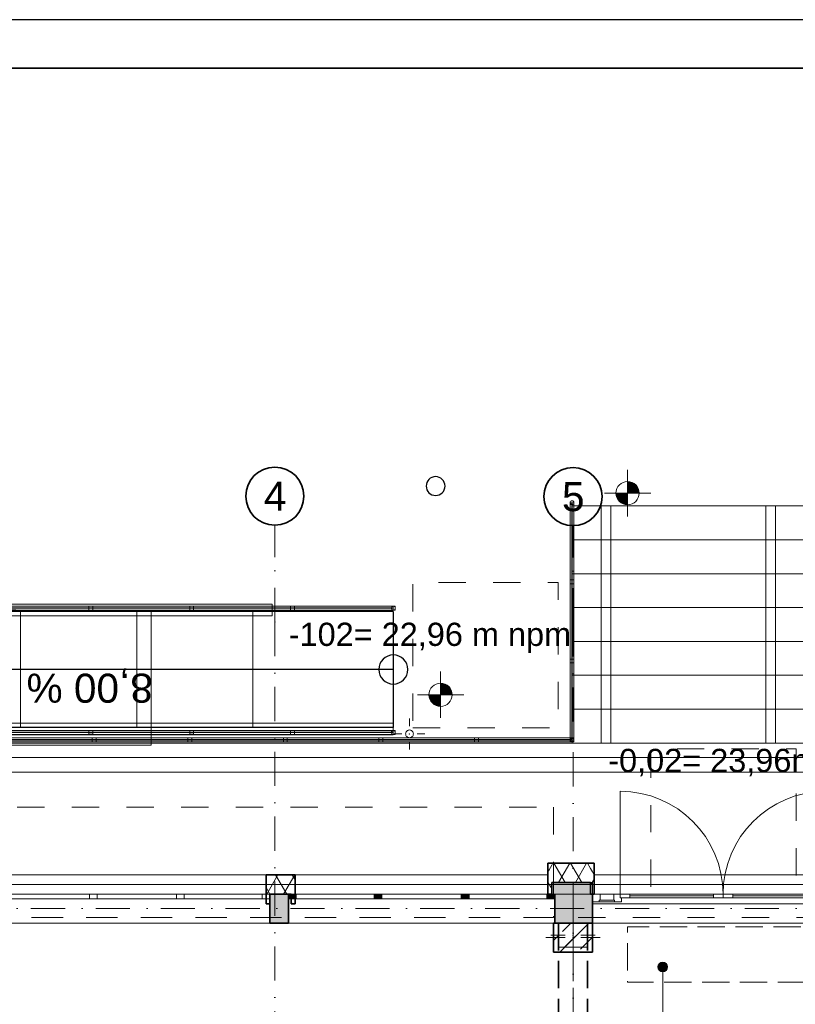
# Model space of a CAD drawing. Header units: millimetres. Extents: x 82175 to 237000, y 24756 to 471700.
# Tile 207 of 256: x 107655 to 115666, y 385392 to 395564. Entities that reach past the tile are written whole.
import ezdxf

# ---------------------------------------------------------------- set-up
doc = ezdxf.new("R2010")
doc.units = ezdxf.units.MM
for name, pattern in [('Krawędzie ukryte', [3.912222, 2.822222, -1.09]), ('Kropki i Kreski', [6.702778, 3.527778, -1.763889, 0, -1.411111]), ('Przerywana', [5.644444, 2.822222, -2.822222])]:
    doc.linetypes.add(name, pattern=pattern)
for name, color, linetype in [('- A - ocieplenie', 8, 'Continuous'), ('2D - Ogólne', 8, 'Continuous'), ('2D - Rysunki i Obrazki', 8, 'Continuous'), ('balustrada', 8, 'Continuous'), ('CP_LINENORM', 253, 'Continuous'), ('Drzwi Archicad', 8, 'Continuous'), ('Instalacje - Wod_Kan', 8, 'Continuous'), ('Konstrukcja - Belki', 8, 'Continuous'), ('Konstrukcja - Siatka mod', 8, 'Continuous'), ('Konstrukcja - Stropy', 8, 'Continuous'), ('Konstrukcja - Słupy', 8, 'Continuous'), ('Konstrukcja - Ściany zewnętrzne', 8, 'Continuous'), ('Okna Archicada', 8, 'Continuous'), ('Wnętrze - Wyposażenie', 8, 'Continuous'), ('Wymiarowanie - Poziomy', 8, 'Continuous'), ('z JAN', 8, 'Continuous')]:
    doc.layers.add(name, color=color, linetype=linetype)
doc.layers.add('CP_FRREF', color=251, linetype='Continuous', lineweight=35)
doc.styles.add('STYL_AUTOMATYCZNY_1', font='arial.ttf')
doc.styles.add('STYL_AUTOMATYCZNY_4', font='arial.ttf')
pattern_1 = [(60, (-135208.59, 662558.78), (-129.90381, 75), []), (120, (-135208.59, 662558.78), (129.90381, 75), [])]
pattern_2 = [(45, (-135208.59, 662558.78), (-183.84776, 183.84776), []), (45, (-135300.5, 662650.7), (-183.84776, 183.84776), [195, -65])]

msp = doc.modelspace()

# ---------------------------------------------------------------- hatches: boundary and pattern name
at = {"layer": '- A - ocieplenie', "linetype": 'Continuous', "lineweight": 13}
h = msp.add_hatch(dxfattribs=at)
h.set_pattern_fill('Izolacja_miękka_0002', color=256, style=0, pattern_type=2)
h.set_pattern_definition(pattern_1)
h.paths.add_polyline_path([(113110, 386731), (113134, 386731), (113110, 386851)])
h = msp.add_hatch(dxfattribs=at)
h.set_pattern_fill('Izolacja_miękka_0002', color=8, style=0, pattern_type=2)
h.set_pattern_definition(pattern_1)
h.paths.add_polyline_path([(113110, 386851), (113150, 386651), (113150, 386851)])
h = msp.add_hatch(dxfattribs=at)
h.set_pattern_fill('Izolacja_miękka_0002', color=8, style=0, pattern_type=2)
h.set_pattern_definition(pattern_1)
h.paths.add_polyline_path([(113550, 386851), (113150, 386851), (113150, 386651), (113550, 386651)])
h = msp.add_hatch(dxfattribs=at)
h.set_pattern_fill('Izolacja_miękka_0002', color=8, style=0, pattern_type=2)
h.set_pattern_definition(pattern_1)
h.paths.add_polyline_path([(113590, 386851), (113550, 386651), (113574, 386651), (113590, 386731)])
h = msp.add_hatch(dxfattribs=at)
h.set_pattern_fill('Izolacja_miękka_0002', color=8, style=0, pattern_type=2)
h.set_pattern_definition(pattern_1)
h.paths.add_polyline_path([(113550, 386851), (113550, 386651), (113590, 386851)])
h = msp.add_hatch(dxfattribs=at)
h.set_pattern_fill('Izolacja_miękka_0002', color=8, style=0, pattern_type=2)
h.set_pattern_definition(pattern_1)
h.paths.add_polyline_path([(110200, 386531), (110500, 386531), (110500, 386731), (110200, 386731)])
h = msp.add_hatch(dxfattribs=at)
h.set_pattern_fill('Izolacja_miękka_0002', color=8, style=0, pattern_type=2)
h.set_pattern_definition(pattern_1)
h.paths.add_polyline_path([(113110, 386731), (113150, 386531), (113150, 386651), (113134, 386731)])
h = msp.add_hatch(dxfattribs=at)
h.set_pattern_fill('Izolacja_miękka_0002', color=8, style=0, pattern_type=2)
h.set_pattern_definition(pattern_1)
h.paths.add_polyline_path([(113110, 386531), (113150, 386531), (113110, 386729)])
h = msp.add_hatch(dxfattribs=at)
h.set_pattern_fill('Izolacja_miękka_0002', color=8, style=0, pattern_type=2)
h.set_pattern_definition(pattern_1)
h.paths.add_polyline_path([(113590, 386731), (113550, 386531), (113590, 386531)])
h = msp.add_hatch(dxfattribs=at)
h.set_pattern_fill('Izolacja_miękka_0002', color=256, style=0, pattern_type=2)
h.set_pattern_definition(pattern_1)
h.paths.add_polyline_path([(113574, 386651), (113550, 386651), (113550, 386531)])
h = msp.add_hatch(dxfattribs=at)
h.set_pattern_fill('Izolacja_miękka_0002', color=8, style=0, pattern_type=2)
h.set_pattern_definition(pattern_1)
h.paths.add_polyline_path([(110200, 386531), (110200, 386431), (110240, 386431), (110240, 386531)])
h = msp.add_hatch(dxfattribs=at)
h.set_pattern_fill('Izolacja_miękka_0002', color=8, style=0, pattern_type=2)
h.set_pattern_definition(pattern_1)
h.paths.add_polyline_path([(110460, 386531), (110460, 386431), (110500, 386431), (110500, 386531)])
at = {"layer": '2D - Ogólne', "linetype": 'Continuous', "lineweight": 13}
msp.add_hatch(color=8, dxfattribs=at).paths.add_polyline_path([(114247, 385778), (114251, 385758), (114262, 385742), (114278, 385731), (114297, 385728), (114316, 385731), (114332, 385742), (114343, 385758), (114347, 385778), (114343, 385797), (114332, 385813), (114316, 385824), (114297, 385828), (114278, 385824), (114262, 385813), (114251, 385797)])
at = {"layer": 'Konstrukcja - Słupy', "linetype": 'Continuous', "lineweight": 25}
h = msp.add_hatch(dxfattribs=at)
h.set_pattern_fill('Beton_zbrojony_0002', color=8, style=0, pattern_type=2)
h.set_pattern_definition(pattern_2)
h.paths.add_polyline_path([(113170, 385931), (113570, 385931), (113570, 386231), (113170, 386231)])
h = msp.add_hatch(dxfattribs=at)
h.set_pattern_fill('Beton_zbrojony_0002', color=8, style=0, pattern_type=2)
h.set_pattern_definition(pattern_2)
h.paths.add_polyline_path([(113220, 385981), (113520, 385981), (113520, 386231), (113220, 386231)])
at = {"layer": 'Konstrukcja - Ściany zewnętrzne', "linetype": 'Continuous', "lineweight": 13}
for points in [[(113170, 386651), (113170, 386531), (113570, 386531), (113570, 386651)], [(110240, 386531), (110240, 386231), (110431, 386231), (110431, 386531)], [(113181, 386531), (113181, 386231), (113570, 386231), (113570, 386531)]]:
    msp.add_hatch(color=8, dxfattribs=at).paths.add_polyline_path(points)
at = {"layer": 'Okna Archicada', "linetype": 'Continuous', "lineweight": 13}
for points in [[(110431, 386481), (110511, 386481), (110511, 386531), (110431, 386531)], [(111356, 386531), (111316, 386531), (111316, 386481), (111356, 386481)], [(111356, 386481), (111396, 386481), (111396, 386531), (111356, 386531)], [(112256, 386531), (112216, 386531), (112216, 386481), (112256, 386481)], [(112256, 386481), (112296, 386481), (112296, 386531), (112256, 386531)], [(113181, 386531), (113101, 386531), (113101, 386481), (113181, 386481)]]:
    msp.add_hatch(color=8, dxfattribs=at).paths.add_polyline_path(points)
at = {"layer": 'Wymiarowanie - Poziomy', "linetype": 'Continuous', "lineweight": 13}
for points in [[(113934, 390673), (114054, 390673), (114045, 390719), (114019, 390758), (113980, 390784), (113934, 390793)], [(113934, 390673), (113814, 390673), (113823, 390627), (113849, 390588), (113888, 390562), (113934, 390553)], [(112002, 388590), (112122, 388590), (112113, 388636), (112087, 388675), (112048, 388701), (112002, 388710)], [(112002, 388590), (111882, 388590), (111891, 388544), (111917, 388505), (111956, 388479), (112002, 388470)]]:
    msp.add_hatch(color=8, dxfattribs=at).paths.add_polyline_path(points)

# ---------------------------------------------------------------- linework, layer by layer
at = {"layer": '- A - ocieplenie', "color": 8, "linetype": 'Continuous', "lineweight": 35, "ltscale": 100}
for p, q in [((110200, 386731), (110200, 386581)), ((110500, 386731), (110500, 386581)), ((113110, 386731), (113110, 386581)), ((113590, 386731), (113590, 386581)), ((110200, 386581), (110200, 386531)), ((110500, 386581), (110500, 386531)), ((113110, 386581), (113110, 386531)), ((113590, 386581), (113590, 386531))]:
    msp.add_line(p, q, dxfattribs=at)
at = {"layer": '- A - ocieplenie', "color": 8, "linetype": 'Continuous', "lineweight": 20, "ltscale": 100, "flags": 128}
for points in [[(120572, 387941), (95670, 387941)], [(95670, 387791), (120572, 387791)]]:
    msp.add_lwpolyline(points, dxfattribs=at)
at = {"layer": '- A - ocieplenie', "color": 8, "linetype": 'Continuous', "lineweight": 35, "ltscale": 100, "flags": 128}
for points in [[(113110, 386851), (113110, 386731)], [(113590, 386851), (113110, 386851)], [(113590, 386731), (113590, 386851)], [(110500, 386731), (110200, 386731)], [(113150, 386531), (113150, 386651)], [(113150, 386651), (113550, 386651)], [(113550, 386651), (113550, 386531)], [(110200, 386531), (110200, 386431)], [(110240, 386531), (110460, 386531)], [(110240, 386431), (110240, 386531)], [(110460, 386531), (110460, 386431)], [(110500, 386431), (110500, 386531)], [(113110, 386531), (113150, 386531)], [(113550, 386531), (113590, 386531)], [(110200, 386431), (110240, 386431)], [(110460, 386431), (110500, 386431)]]:
    msp.add_lwpolyline(points, dxfattribs=at)
at = {"color": 8, "linetype": 'Continuous', "lineweight": 13, "ltscale": 100}
for p, q in [((113360, 390541), (119160, 390541)), ((113360, 390191), (113360, 390541)), ((113660, 388091), (113660, 390541)), ((113660, 390541), (113760, 390541)), ((113760, 390541), (113760, 388091)), ((115360, 388091), (115360, 390541)), ((115360, 390541), (115460, 390541)), ((115460, 390541), (115460, 388091)), ((119160, 390191), (113360, 390191)), ((113360, 390191), (119160, 390191)), ((113360, 389841), (113360, 390191)), ((119160, 389841), (113360, 389841)), ((113360, 389841), (119160, 389841)), ((113360, 389491), (113360, 389841)), ((119160, 389491), (113360, 389491)), ((113360, 389491), (119160, 389491)), ((113360, 389141), (113360, 389491)), ((119160, 389141), (113360, 389141)), ((113360, 389141), (119160, 389141)), ((113360, 388791), (113360, 389141)), ((119160, 388791), (113360, 388791)), ((113360, 388791), (119160, 388791)), ((113360, 388441), (113360, 388791)), ((119160, 388441), (113360, 388441)), ((113360, 388441), (119160, 388441)), ((113360, 388091), (113360, 388441)), ((119160, 388091), (113360, 388091)), ((113760, 388091), (113660, 388091)), ((115460, 388091), (115360, 388091))]:
    msp.add_line(p, q, dxfattribs=at)
at = {"color": 8, "linetype": 'Continuous', "lineweight": 25, "ltscale": 100}
for p, q in [((111514, 389451), (105264, 389451)), ((111514, 389451), (111514, 388251)), ((111514, 388851), (105264, 388851)), ((111514, 388251), (105264, 388251))]:
    msp.add_line(p, q, dxfattribs=at)
at = {"color": 8, "linetype": 'Continuous', "lineweight": 25, "ltscale": 100, "flags": 128}
msp.add_lwpolyline([(111364, 388851, 1), (111664, 388851, 1)], format="xyb", close=True, dxfattribs=at)
at = {"color": 8, "linetype": 'Continuous', "lineweight": 35, "ltscale": 100, "flags": 128}
msp.add_lwpolyline([(110240, 386231), (110240, 386531)], dxfattribs=at)
at = {"layer": '2D - Ogólne', "color": 8, "linetype": 'Continuous', "lineweight": 13, "ltscale": 100}
msp.add_line((114297, 385728), (114297, 385138), dxfattribs=at)
at = {"layer": '2D - Ogólne', "color": 8, "linetype": 'Przerywana', "lineweight": 13, "ltscale": 100, "flags": 128}
for points in [[(111715, 388249), (113215, 388249), (113215, 389749), (111715, 389749)], [(114175, 386531), (115675, 386531), (115675, 388031), (114175, 388031)]]:
    msp.add_lwpolyline(points, close=True, dxfattribs=at)
at = {"layer": '2D - Ogólne', "color": 8, "linetype": 'Continuous', "lineweight": 13, "ltscale": 100, "flags": 128}
msp.add_lwpolyline([(113570, 386231), (116270, 386231), (116270, 386431), (113570, 386431)], close=True, dxfattribs=at)
at = {"layer": '2D - Ogólne', "color": 8, "linetype": 'Continuous', "lineweight": 13, "ltscale": 100}
msp.add_circle((114297, 385778), 50, dxfattribs=at)
at = {"layer": '2D - Rysunki i Obrazki', "color": 8, "linetype": 'Continuous', "lineweight": 13, "ltscale": 100}
msp.add_line((121960, 386631), (95620, 386631), dxfattribs=at)
at = {"layer": 'balustrada', "color": 8, "linetype": 'Continuous', "lineweight": 13, "ltscale": 100}
for p, q in [((111514, 389505), (105264, 389505)), ((111514, 389505), (105264, 389505)), ((111514, 389505), (105264, 389505)), ((111534, 389505), (111514, 389505)), ((111514, 389465), (111514, 389505)), ((111514, 389465), (111514, 389505)), ((111534, 389465), (111534, 389505)), ((111514, 389488), (105264, 389488)), ((111514, 389488), (105264, 389488)), ((111514, 389488), (105264, 389488)), ((111514, 389488), (105264, 389488)), ((105264, 389483), (111514, 389483)), ((105264, 389483), (111514, 389483)), ((105264, 389483), (111514, 389483)), ((105264, 389483), (111514, 389483)), ((105264, 389465), (111514, 389465)), ((105264, 389465), (111514, 389465)), ((105264, 389465), (111514, 389465)), ((111514, 389483), (111514, 389488)), ((111514, 389483), (111514, 389488)), ((111514, 389483), (111514, 389488)), ((111514, 389483), (111514, 389488)), ((111514, 389465), (111534, 389465)), ((111514, 388221), (105264, 388223)), ((105264, 388183), (111514, 388181)), ((111534, 388221), (111514, 388221)), ((111514, 388181), (111534, 388181)), ((111534, 388181), (111534, 388221)), ((97542, 388104), (113360, 388104)), ((97542, 388104), (113360, 388104)), ((97542, 388104), (113360, 388104)), ((97560, 388122), (113360, 388122)), ((97560, 388122), (113360, 388122)), ((97560, 388122), (113360, 388122)), ((97560, 388122), (113360, 388122)), ((113360, 388127), (97565, 388127)), ((113360, 388127), (97565, 388127)), ((113360, 388127), (97565, 388127)), ((113360, 388127), (97565, 388127)), ((113360, 388144), (97582, 388144)), ((113360, 388144), (97582, 388144)), ((113360, 388144), (97582, 388144)), ((113380, 388144), (113360, 388144)), ((113360, 388104), (113360, 388144)), ((113360, 388104), (113360, 388144)), ((113360, 388122), (113360, 388127)), ((113360, 388122), (113360, 388127)), ((113360, 388122), (113360, 388127)), ((113360, 388122), (113360, 388127)), ((113360, 388104), (113380, 388104)), ((113380, 388104), (113380, 388144))]:
    msp.add_line(p, q, dxfattribs=at)
at = {"layer": 'balustrada', "color": 8, "linetype": 'Continuous', "lineweight": 13, "ltscale": 100, "flags": 128}
for points in [[(113340, 390574, 1), (113380, 390574, 1)], [(111514, 389505, 1), (111514, 389465, 1)], [(111514, 388181, 1), (111514, 388221, 1)], [(113360, 388144, 1), (113360, 388104, 1)], [(113340, 388122, 1), (113380, 388122, 1)]]:
    msp.add_lwpolyline(points, format="xyb", close=True, dxfattribs=at)
for points in [[(113380, 390574), (113340, 390574), (113340, 388122), (113380, 388122)], [(113380, 390574), (113340, 390574), (113340, 388122), (113380, 388122)], [(113380, 390574), (113340, 390574), (113340, 388122), (113380, 388122)], [(113362, 390574), (113357, 390574), (113357, 388122), (113362, 388122)], [(113362, 390574), (113357, 390574), (113357, 388122), (113362, 388122)], [(113362, 390574), (113357, 390574), (113357, 388122), (113362, 388122)], [(113362, 390574), (113357, 390574), (113357, 388122), (113362, 388122)], [(113380, 389777), (113340, 389777), (113340, 389737), (113380, 389737)], [(108409, 389465), (108409, 389505), (108369, 389505), (108369, 389465)], [(109451, 389465), (109451, 389505), (109411, 389505), (109411, 389465)], [(110493, 389465), (110493, 389505), (110453, 389505), (110453, 389465)], [(113380, 388959), (113340, 388959), (113340, 388919), (113380, 388919)], [(105264, 388223), (105264, 388183), (111514, 388181), (111514, 388221)], [(105264, 388223), (105264, 388183), (111514, 388181), (111514, 388221)], [(105264, 388205), (105264, 388200), (111514, 388199), (111514, 388204)], [(105264, 388205), (105264, 388200), (111514, 388199), (111514, 388204)], [(105264, 388205), (105264, 388200), (111514, 388199), (111514, 388204)], [(105264, 388205), (105264, 388200), (111514, 388199), (111514, 388204)], [(108369, 388222), (108369, 388182), (108409, 388182), (108409, 388222)], [(109411, 388222), (109411, 388182), (109451, 388182), (109451, 388222)], [(110453, 388221), (110453, 388181), (110493, 388181), (110493, 388221)], [(108443, 388104), (108443, 388144), (108403, 388144), (108403, 388104)], [(109431, 388104), (109431, 388144), (109391, 388144), (109391, 388104)], [(110418, 388104), (110418, 388144), (110378, 388144), (110378, 388104)], [(111405, 388104), (111405, 388144), (111365, 388144), (111365, 388104)], [(112393, 388104), (112393, 388144), (112353, 388144), (112353, 388104)]]:
    msp.add_lwpolyline(points, close=True, dxfattribs=at)
at = {"layer": 'balustrada', "color": 8, "linetype": 'Continuous', "lineweight": 18, "ltscale": 100, "flags": 128}
for points in [[(107664, 388251), (107664, 389451), (106464, 389451), (106464, 388251)], [(108864, 388251), (108864, 389451), (107664, 389451), (107664, 388251)], [(110064, 388251), (110064, 389451), (108864, 389451), (108864, 388251)]]:
    msp.add_lwpolyline(points, close=True, dxfattribs=at)
at = {"layer": 'CP_FRREF'}
msp.add_line((136675, 395064), (83675, 395064), dxfattribs=at)
at = {"layer": 'CP_LINENORM', "linetype": 'Continuous'}
msp.add_line((137175, 395564), (82175, 395564), dxfattribs=at)
at = {"layer": 'Drzwi Archicad', "color": 8, "linetype": 'Continuous', "lineweight": 13, "ltscale": 100}
for p, q in [((113858, 386531), (113858, 387593)), ((113570, 386531), (113650, 386531)), ((113570, 386451), (113570, 386531)), ((113640, 386451), (113570, 386451)), ((113650, 386469), (113640, 386469)), ((113640, 386469), (113640, 386451)), ((113650, 386531), (113650, 386469)), ((113650, 386531), (113790, 386531)), ((113650, 386469), (113790, 386469)), ((113790, 386469), (113790, 386531)), ((113790, 386531), (113858, 386531)), ((113800, 386469), (113790, 386469)), ((113800, 386451), (113800, 386469)), ((113870, 386451), (113800, 386451)), ((113858, 386531), (113858, 386491)), ((113958, 386531), (113858, 386531)), ((113858, 386531), (113858, 386491)), ((113858, 386491), (113870, 386491)), ((113858, 386491), (113958, 386491)), ((113870, 386491), (113870, 386451)), ((113958, 386491), (113958, 386531)), ((114820, 386511), (113958, 386511)), ((114920, 386531), (114820, 386531)), ((114820, 386531), (114820, 386491)), ((114820, 386491), (114920, 386491)), ((114920, 386491), (114920, 386531)), ((114920, 386531), (115020, 386531)), ((114920, 386491), (114920, 386531)), ((115020, 386491), (114920, 386491)), ((115020, 386531), (115020, 386491)), ((115020, 386511), (115882, 386511))]:
    msp.add_line(p, q, dxfattribs=at)
at = {"layer": 'Drzwi Archicad', "color": 8, "linetype": 'Continuous', "lineweight": 35, "ltscale": 100}
for p, q in [((113570, 386531), (113570, 386451)), ((113570, 386531), (113570, 386451)), ((113570, 386451), (113570, 386231))]:
    msp.add_line(p, q, dxfattribs=at)
at = {"layer": 'Drzwi Archicad', "color": 8, "linetype": 'Continuous', "lineweight": 13, "ltscale": 100, "flags": 128}
for points in [[(113800, 386451), (113640, 386451), (113640, 386469), (113800, 386469)], [(113650, 386531), (113790, 386531), (113790, 386469), (113650, 386469)], [(114820, 386531), (113958, 386531), (113958, 386511), (114820, 386511)], [(114820, 386511), (113958, 386511), (113958, 386491), (114820, 386491)], [(115020, 386531), (115882, 386531), (115882, 386511), (115020, 386511)], [(115020, 386511), (115882, 386511), (115882, 386491), (115020, 386491)]]:
    msp.add_lwpolyline(points, close=True, dxfattribs=at)
at = {"layer": 'Drzwi Archicad', "color": 8, "linetype": 'Continuous', "lineweight": 13, "ltscale": 100}
for centre, start, end in [((113858, 386531), 0, 90), ((115982, 386531), 90, 180)]:
    msp.add_arc(centre, 1062, start, end, dxfattribs=at)
at = {"layer": 'Instalacje - Wod_Kan', "color": 8, "linetype": 'Continuous', "lineweight": 0, "ltscale": 100}
for p, q in [((111681, 388266), (111681, 388346)), ((111601, 388186), (111521, 388186)), ((111761, 388186), (111841, 388186)), ((111681, 388106), (111681, 388026))]:
    msp.add_line(p, q, dxfattribs=at)
at = {"layer": 'Instalacje - Wod_Kan', "color": 8, "linetype": 'Continuous', "lineweight": 20, "ltscale": 100, "flags": 128}
msp.add_lwpolyline([(111681, 388226, 0.414214), (111641, 388186, 0.414214), (111681, 388146, 0.414214), (111721, 388186, 0.414214)], format="xyb", close=True, dxfattribs=at)
at = {"layer": 'Instalacje - Wod_Kan', "color": 8, "linetype": 'Continuous', "lineweight": 0, "ltscale": 100}
msp.add_point((111681, 388186), dxfattribs=at)
at = {"layer": 'Konstrukcja - Belki', "color": 8, "linetype": 'Continuous', "lineweight": 13, "ltscale": 100}
for p, q in [((110264, 389525), (105264, 389525)), ((110264, 389525), (110264, 389405)), ((110264, 389405), (105264, 389405)), ((111514, 388296), (105264, 388296)), ((111514, 388296), (111514, 388176)), ((111514, 388176), (105264, 388176))]:
    msp.add_line(p, q, dxfattribs=at)
at = {"layer": 'Konstrukcja - Belki', "color": 8, "linetype": 'Krawędzie ukryte', "lineweight": 35, "ltscale": 100}
for p, q in [((113220, 386231), (113220, 381281)), ((113220, 386231), (113520, 386231)), ((113520, 386231), (113520, 381281))]:
    msp.add_line(p, q, dxfattribs=at)
at = {"layer": 'Konstrukcja - Belki', "color": 8, "linetype": 'Kropki i Kreski', "lineweight": 13, "ltscale": 100}
msp.add_line((113370, 386231), (113370, 381281), dxfattribs=at)
at = {"layer": 'Konstrukcja - Siatka mod', "color": 8, "linetype": 'Kropki i Kreski', "lineweight": 13, "ltscale": 100}
for p, q in [((110290, 389342), (110290, 390342)), ((113370, 389337), (113370, 390337)), ((110290, 389342), (110290, 372372)), ((113370, 389337), (113370, 372372)), ((93022, 386381), (122467, 386381))]:
    msp.add_line(p, q, dxfattribs=at)
at = {"layer": 'Konstrukcja - Siatka mod', "color": 8, "linetype": 'Continuous', "lineweight": 35, "ltscale": 100}
for centre in [(110290, 390642), (113370, 390637)]:
    msp.add_circle(centre, 300, dxfattribs=at)
at = {"layer": 'Konstrukcja - Siatka mod', "color": 8, "linetype": 'Kropki i Kreski', "lineweight": 13, "ltscale": 100}
for p in [(110290, 389342), (110290, 389342), (113370, 389337), (113370, 389337)]:
    msp.add_point(p, dxfattribs=at)
at = {"layer": 'Konstrukcja - Stropy', "color": 8, "linetype": 'Continuous', "lineweight": 13, "ltscale": 100, "flags": 128}
for points in [[(95890, 388091), (119390, 388091), (119390, 386531), (95890, 386531)], [(122160, 386231), (95620, 386231), (95620, 383630), (95620, 380812), (95620, 378499), (95620, 373751), (107140, 373751), (107140, 378801), (110440, 378801), (110440, 373751), (122160, 373751)]]:
    msp.add_lwpolyline(points, close=True, dxfattribs=at)
at = {"layer": 'Konstrukcja - Stropy', "color": 8, "linetype": 'Przerywana', "lineweight": 13, "ltscale": 100, "flags": 128}
for points in [[(119390, 387941), (119390, 386289), (96865, 386289), (96865, 387941)], [(113170, 387430), (113170, 386289), (96865, 386289), (96865, 387430)]]:
    msp.add_lwpolyline(points, close=True, dxfattribs=at)
at = {"layer": 'Konstrukcja - Słupy', "color": 8, "linetype": 'Continuous', "lineweight": 13, "ltscale": 100}
for p, q in [((113370, 386186), (113370, 386311)), ((113290, 386106), (113140, 386106)), ((113450, 386106), (113600, 386106)), ((113370, 386026), (113370, 385901))]:
    msp.add_line(p, q, dxfattribs=at)
at = {"layer": 'Konstrukcja - Słupy', "color": 8, "linetype": 'Continuous', "lineweight": 0, "ltscale": 100}
for p, q in [((113370, 386161), (113370, 386311)), ((113290, 386081), (113090, 386081)), ((113450, 386081), (113650, 386081)), ((113370, 386001), (113370, 385851))]:
    msp.add_line(p, q, dxfattribs=at)
at = {"layer": 'Konstrukcja - Słupy', "color": 8, "linetype": 'Continuous', "lineweight": 35, "ltscale": 100, "flags": 128}
msp.add_lwpolyline([(113170, 385931), (113570, 385931), (113570, 386231), (113170, 386231)], close=True, dxfattribs=at)
at = {"layer": 'Konstrukcja - Słupy', "color": 8, "linetype": 'Continuous', "lineweight": 13, "ltscale": 100, "flags": 128}
msp.add_lwpolyline([(113220, 385981), (113520, 385981), (113520, 386231), (113220, 386231)], close=True, dxfattribs=at)
at = {"layer": 'Konstrukcja - Słupy', "color": 8, "linetype": 'Continuous', "lineweight": 13, "ltscale": 100}
msp.add_point((113370, 386106), dxfattribs=at)
at = {"layer": 'Konstrukcja - Słupy', "color": 8, "linetype": 'Continuous', "lineweight": 0, "ltscale": 100}
msp.add_point((113370, 386081), dxfattribs=at)
at = {"layer": 'Konstrukcja - Ściany zewnętrzne', "color": 8, "linetype": 'Continuous', "lineweight": 35, "ltscale": 100}
for p, q in [((110431, 386531), (110431, 386481)), ((110431, 386481), (110431, 386231)), ((113181, 386531), (113181, 386481)), ((113181, 386481), (113181, 386231)), ((113570, 386531), (113553, 386531)), ((113570, 386531), (113570, 386451)), ((113570, 386451), (113570, 386231)), ((113570, 386231), (113553, 386231))]:
    msp.add_line(p, q, dxfattribs=at)
at = {"layer": 'Konstrukcja - Ściany zewnętrzne', "color": 8, "linetype": 'Continuous', "lineweight": 13, "ltscale": 100, "flags": 128}
msp.add_lwpolyline([(113570, 386531), (113570, 386651), (113170, 386651), (113170, 386531)], dxfattribs=at)
at = {"layer": 'Konstrukcja - Ściany zewnętrzne', "color": 8, "linetype": 'Continuous', "lineweight": 35, "ltscale": 100, "flags": 128}
for points in [[(110431, 386531), (110240, 386531)], [(110240, 386231), (110431, 386231)], [(113181, 386231), (113220, 386231)], [(113520, 386231), (113570, 386231)]]:
    msp.add_lwpolyline(points, dxfattribs=at)
at = {"layer": 'Okna Archicada', "color": 8, "linetype": 'Continuous', "lineweight": 13, "ltscale": 100}
for p, q in [((110200, 386731), (107530, 386731)), ((113110, 386731), (110500, 386731)), ((116267, 386731), (113590, 386731)), ((110240, 386531), (107490, 386531)), ((110200, 386531), (107530, 386531)), ((107570, 386531), (108375, 386531)), ((108375, 386481), (107570, 386481)), ((108375, 386481), (108375, 386531)), ((108375, 386531), (108415, 386531)), ((108415, 386481), (108375, 386481)), ((108415, 386531), (108455, 386531)), ((108455, 386481), (108415, 386481)), ((108455, 386531), (108455, 386481)), ((108455, 386531), (109275, 386531)), ((109275, 386481), (108455, 386481)), ((109275, 386481), (109275, 386531)), ((109275, 386531), (109315, 386531)), ((109315, 386481), (109275, 386481)), ((109315, 386531), (109355, 386531)), ((109355, 386481), (109315, 386481)), ((109355, 386531), (109355, 386481)), ((109355, 386531), (110160, 386531)), ((110160, 386481), (109355, 386481)), ((110160, 386481), (110160, 386531)), ((110160, 386531), (110240, 386531)), ((110240, 386481), (110160, 386481)), ((110431, 386531), (113181, 386531)), ((110511, 386531), (110431, 386531)), ((110431, 386481), (110511, 386481)), ((113110, 386531), (110500, 386531)), ((110511, 386481), (110511, 386531)), ((111316, 386531), (110511, 386531)), ((110511, 386481), (111316, 386481)), ((111356, 386531), (111316, 386531)), ((111316, 386531), (111316, 386481)), ((111316, 386481), (111356, 386481)), ((111396, 386531), (111356, 386531)), ((111356, 386481), (111396, 386481)), ((111396, 386481), (111396, 386531)), ((112216, 386531), (111396, 386531)), ((111396, 386481), (112216, 386481)), ((112256, 386531), (112216, 386531)), ((112216, 386531), (112216, 386481)), ((112216, 386481), (112256, 386481)), ((112296, 386531), (112256, 386531)), ((112256, 386481), (112296, 386481)), ((112296, 386481), (112296, 386531)), ((113101, 386531), (112296, 386531)), ((112296, 386481), (113101, 386481)), ((113181, 386531), (113101, 386531)), ((113101, 386531), (113101, 386481)), ((113101, 386481), (113181, 386481)), ((116267, 386531), (113590, 386531)), ((110240, 386231), (107490, 386231)), ((110431, 386231), (113181, 386231))]:
    msp.add_line(p, q, dxfattribs=at)
at = {"layer": 'Okna Archicada', "color": 8, "linetype": 'Continuous', "lineweight": 35, "ltscale": 100}
for p, q in [((110200, 386731), (110200, 386581)), ((110500, 386731), (110500, 386581)), ((113110, 386731), (113110, 386581)), ((113590, 386731), (113590, 386581)), ((110200, 386581), (110200, 386531)), ((110500, 386581), (110500, 386531)), ((113110, 386581), (113110, 386531)), ((113590, 386581), (113590, 386531)), ((110240, 386531), (110240, 386481)), ((110240, 386531), (110240, 386481)), ((110240, 386481), (110240, 386231)), ((110431, 386531), (110431, 386481)), ((110431, 386531), (110431, 386481)), ((110431, 386481), (110431, 386231)), ((113181, 386531), (113181, 386481)), ((113181, 386531), (113181, 386481)), ((113181, 386481), (113181, 386231))]:
    msp.add_line(p, q, dxfattribs=at)
at = {"layer": 'Wnętrze - Wyposażenie', "color": 8, "linetype": 'Krawędzie ukryte', "lineweight": 13, "ltscale": 100, "flags": 128}
msp.add_lwpolyline([(115933, 385620), (115933, 386191), (113933, 386191), (113933, 385620)], close=True, dxfattribs=at)
at = {"layer": 'Wymiarowanie - Poziomy', "color": 8, "linetype": 'Continuous', "lineweight": 13, "ltscale": 100}
for p, q in [((113934, 390433), (113934, 390913)), ((113694, 390673), (114174, 390673)), ((112002, 388350), (112002, 388830)), ((111762, 388590), (112242, 388590))]:
    msp.add_line(p, q, dxfattribs=at)
for centre in [(113934, 390673), (112002, 388590)]:
    msp.add_circle(centre, 120, dxfattribs=at)
at = {"layer": 'z JAN', "color": 8, "linetype": 'Continuous', "lineweight": 25, "ltscale": 100, "flags": 128}
msp.add_lwpolyline([(111853, 390746, 1), (112048, 390746, 1)], format="xyb", close=True, dxfattribs=at)
at = {"layer": 'z JAN', "color": 8, "linetype": 'Continuous', "lineweight": 13, "ltscale": 100, "flags": 128}
msp.add_lwpolyline([(95715, 389525), (109014, 389462), (109014, 388069), (96865, 388069), (95709, 388069)], close=True, dxfattribs=at)

# ---------------------------------------------------------------- texts
at = {"color": 8, "linetype": 'Continuous', "lineweight": 25, "insert": (109030, 388686), "char_height": 300, "attachment_point": 4, "rotation": 180, "style": 'STYL_AUTOMATYCZNY_1'}
msp.add_mtext('\\A1;{\\pql;\\fArial|b0|i0|c238|p0;\\W1.000000;8,00 %}', dxfattribs=at)
at = {"layer": 'Konstrukcja - Siatka mod', "color": 8, "linetype": 'Continuous', "lineweight": 13, "char_height": 300, "attachment_point": 1, "style": 'STYL_AUTOMATYCZNY_1'}
for s, insert in [('\\A1;{\\pql;\\pt0;\\fArial|b0|i0|c238|p0;\\W1.000000;4}', (110176, 390792)), ('\\A1;{\\pql;\\pt0;\\fArial|b0|i0|c238|p0;\\W1.000000;5}', (113256, 390787))]:
    msp.add_mtext(s, dxfattribs=dict(at, insert=insert))
at = {"layer": 'Wymiarowanie - Poziomy', "color": 8, "linetype": 'Continuous', "lineweight": 13, "char_height": 240, "width": 2863.46, "attachment_point": 7, "style": 'STYL_AUTOMATYCZNY_4'}
for s, insert in [('\\A1;{\\pql;\\fArial|b0|i0|c238|p0;\\W1.000000;-102= 22,96 m npm}', (110434, 389022)), ('\\A1;{\\pql;\\fArial|b0|i0|c238|p0;\\W1.000000;-0,02= 23,96m npm}', (113734, 387719))]:
    msp.add_mtext(s, dxfattribs=dict(at, insert=insert))

doc.saveas('drawing.dxf')
